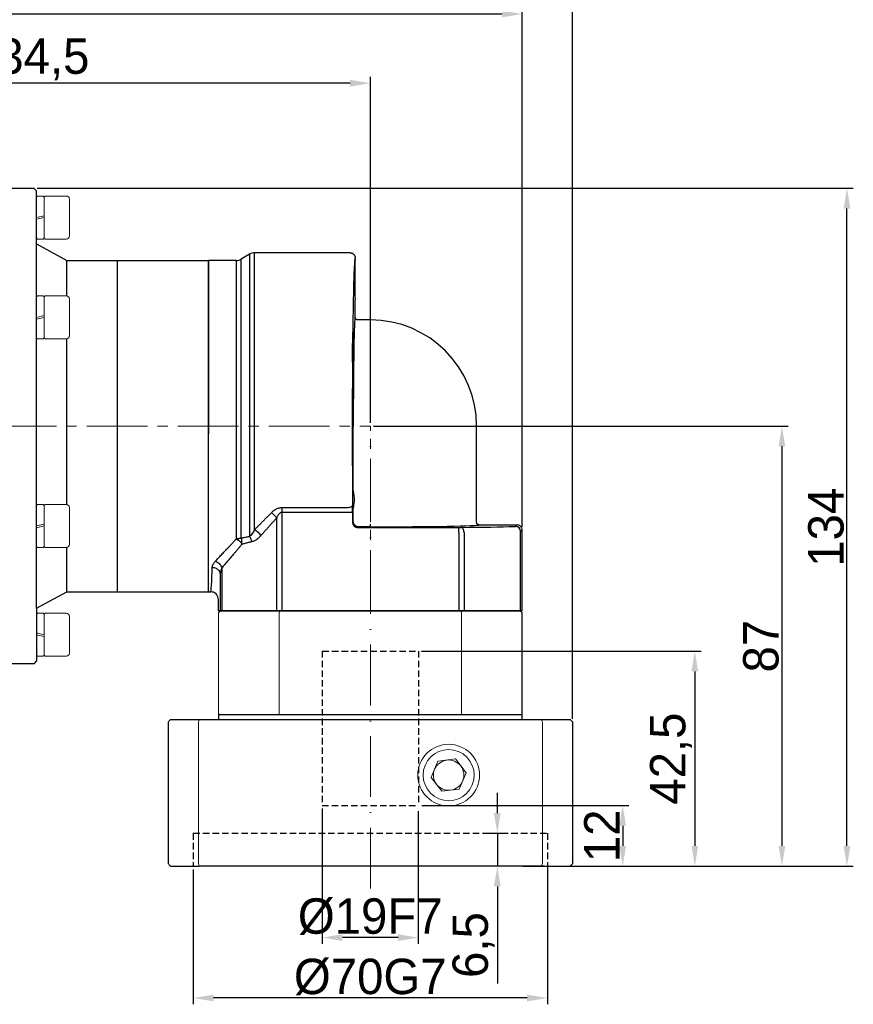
# Model space of a CAD drawing. Header units: millimetres. Extents: x 7420 to 8111, y -867 to -379.
# Tile 5 of 7: x 7784 to 7949, y -686 to -492. Entities that reach past the tile are written whole.
import ezdxf

# ---------------------------------------------------------------- set-up
doc = ezdxf.new("R2010")
doc.units = ezdxf.units.MM
doc.header["$PDSIZE"] = -5
for name, pattern in [('ACAD_ISO10W100', [18, 12, -3, 0, -3]), ('DASHED2', [9.525, 6.35, -3.175]), ('点画线', [18, 12, -2, 2, -2])]:
    doc.linetypes.add(name, pattern=pattern)
doc.layers.get('0').update_dxf_attribs({"lineweight": 18})
doc.layers.get('Defpoints').update_dxf_attribs({"lineweight": 18})
doc.layers.add('4虚线层', color=6, linetype='DASHED2')
for name, color, linetype, lineweight in [('7中心线层', 7, '点画线', 18), ('中心线层', 7, 'ACAD_ISO10W100', 0), ('尺寸线', 7, 'Continuous', 25), ('尺寸线层', 3, 'Continuous', 18), ('标注线', 7, 'Continuous', 18), ('粗实线', 7, 'Continuous', 40)]:
    doc.layers.add(name, color=color, linetype=linetype, lineweight=lineweight)
doc.styles.add('工程字', font='txt')
doc.dimstyles.new('ISO-25', dxfattribs={"dimtxt": 7, "dimasz": 4, "dimexe": 1.25, "dimexo": 0.625, "dimtad": 1, "dimtxsty": '工程字', "dimcen": 2, "dimdle": 8, "dimadec": 0, "dimazin": 0, "dimtfac": 1, "dimtmove": 0, "dimatfit": 3, "dimfxl": 1, "dimarcsym": 0})

# ---------------------------------------------------------------- blocks, each defined once
blk = doc.blocks.new('*X3')
at = {"layer": 'Defpoints', "color": 0}
for p in [(7674.67, -490.47), (7674.67, -561.93), (7883.17, -592.46)]:
    blk.add_point(p, dxfattribs=at)
at = {"layer": '尺寸线层', "color": 0, "lineweight": -2}
for p, q in [((7674.67, -561.31), (7674.67, -489.22)), ((7879.17, -490.47), (7678.67, -490.47)), ((7883.17, -591.84), (7883.17, -489.22))]:
    blk.add_line(p, q, dxfattribs=at)
at = {"layer": '尺寸线层', "color": 0}
for points in [[(7678.67, -489.8), (7678.67, -491.13), (7674.67, -490.47)], [(7879.17, -491.13), (7879.17, -489.8), (7883.17, -490.47)]]:
    blk.add_solid(points, dxfattribs=at)
at = {"layer": '尺寸线层', "color": 0, "insert": (7778.92, -485.76), "char_height": 7, "attachment_point": 5, "style": '工程字'}
blk.add_mtext('\\A1;208,5', dxfattribs=at)
blk = doc.blocks.new('*X4')
at = {"layer": 'Defpoints', "color": 0}
for p in [(7786.67, -524.93), (7947.41, -524.93), (7892.66, -658.93)]:
    blk.add_point(p, dxfattribs=at)
at = {"layer": '尺寸线层', "color": 0, "lineweight": -2}
for p, q in [((7787.3, -524.93), (7948.66, -524.93)), ((7947.41, -654.93), (7947.41, -528.93)), ((7893.28, -658.93), (7948.66, -658.93))]:
    blk.add_line(p, q, dxfattribs=at)
at = {"layer": '尺寸线层', "color": 0}
for points in [[(7948.08, -528.93), (7946.74, -528.93), (7947.41, -524.93)], [(7946.74, -654.93), (7948.08, -654.93), (7947.41, -658.93)]]:
    blk.add_solid(points, dxfattribs=at)
at = {"layer": '尺寸线层', "color": 0, "insert": (7943.28, -591.93), "char_height": 7, "attachment_point": 5, "rotation": 90, "style": '工程字'}
blk.add_mtext('\\A1;134', dxfattribs=at)
blk = doc.blocks.new('*X5')
at = {"layer": 'Defpoints', "color": 0}
for p in [(7853.17, -571.93), (7892.66, -658.93), (7934.54, -658.93)]:
    blk.add_point(p, dxfattribs=at)
at = {"layer": '尺寸线层', "color": 0, "lineweight": -2}
for p, q in [((7853.8, -571.93), (7935.79, -571.93)), ((7934.54, -575.93), (7934.54, -654.93)), ((7893.28, -658.93), (7935.79, -658.93))]:
    blk.add_line(p, q, dxfattribs=at)
at = {"layer": '尺寸线层', "color": 0}
for points in [[(7935.21, -575.93), (7933.88, -575.93), (7934.54, -571.93)], [(7933.88, -654.93), (7935.21, -654.93), (7934.54, -658.93)]]:
    blk.add_solid(points, dxfattribs=at)
at = {"layer": '尺寸线层', "color": 0, "insert": (7930.42, -615.43), "char_height": 7, "attachment_point": 5, "rotation": 90, "style": '工程字'}
blk.add_mtext('\\A1;87', dxfattribs=at)
blk = doc.blocks.new('*X6')
at = {"layer": 'Defpoints', "color": 0}
for p in [(7862.67, -616.43), (7892.66, -658.93), (7917.32, -658.93)]:
    blk.add_point(p, dxfattribs=at)
at = {"layer": '尺寸线层', "color": 0, "lineweight": -2}
for p, q in [((7863.3, -616.43), (7918.57, -616.43)), ((7917.32, -620.43), (7917.32, -654.93)), ((7893.28, -658.93), (7918.57, -658.93))]:
    blk.add_line(p, q, dxfattribs=at)
at = {"layer": '尺寸线层', "color": 0}
for points in [[(7917.98, -620.43), (7916.65, -620.43), (7917.32, -616.43)], [(7916.65, -654.93), (7917.98, -654.93), (7917.32, -658.93)]]:
    blk.add_solid(points, dxfattribs=at)
at = {"layer": '尺寸线层', "color": 0, "insert": (7912.61, -637.68), "char_height": 7, "attachment_point": 5, "rotation": 90, "style": '工程字'}
blk.add_mtext('\\A1;42,5', dxfattribs=at)
blk = doc.blocks.new('*X7')
at = {"layer": 'Defpoints', "color": 0}
for p in [(7674.67, -478.03), (7674.67, -561.93), (7893.17, -630.43)]:
    blk.add_point(p, dxfattribs=at)
at = {"layer": '尺寸线层', "color": 0, "lineweight": -2}
for p, q in [((7674.67, -561.31), (7674.67, -476.78)), ((7893.17, -629.81), (7893.17, -476.78)), ((7889.17, -478.03), (7678.67, -478.03))]:
    blk.add_line(p, q, dxfattribs=at)
at = {"layer": '尺寸线层', "color": 0}
for points in [[(7678.67, -477.36), (7678.67, -478.7), (7674.67, -478.03)], [(7889.17, -478.7), (7889.17, -477.36), (7893.17, -478.03)]]:
    blk.add_solid(points, dxfattribs=at)
at = {"layer": '尺寸线层', "color": 0, "insert": (7783.92, -473.32), "char_height": 7, "attachment_point": 5, "style": '工程字'}
blk.add_mtext('\\A1;218,5', dxfattribs=at)
blk = doc.blocks.new('*X13')
at = {"layer": 'Defpoints', "color": 0}
for p in [(7818.17, -658.93), (7888.17, -658.43), (7818.17, -684.99)]:
    blk.add_point(p, dxfattribs=at)
at = {"layer": '尺寸线层', "color": 0, "lineweight": -2}
for p, q in [((7818.17, -659.56), (7818.17, -686.24)), ((7888.17, -659.06), (7888.17, -686.24)), ((7884.17, -684.99), (7822.17, -684.99))]:
    blk.add_line(p, q, dxfattribs=at)
at = {"layer": '尺寸线层', "color": 0}
for points in [[(7822.17, -684.32), (7822.17, -685.65), (7818.17, -684.99)], [(7884.17, -685.65), (7884.17, -684.32), (7888.17, -684.99)]]:
    blk.add_solid(points, dxfattribs=at)
at = {"layer": '尺寸线层', "color": 0, "insert": (7853.15, -680.86), "char_height": 7, "attachment_point": 5, "style": '工程字'}
blk.add_mtext('\\A1;%%C70G7', dxfattribs=at)
blk = doc.blocks.new('*X14')
at = {"layer": 'Defpoints', "color": 0}
for p in [(7843.65, -646.93), (7862.65, -647.43), (7843.65, -673.05)]:
    blk.add_point(p, dxfattribs=at)
at = {"layer": '尺寸线层', "color": 0, "lineweight": -2}
for p, q in [((7843.65, -647.56), (7843.65, -674.3)), ((7862.65, -648.06), (7862.65, -674.3)), ((7858.65, -673.05), (7847.65, -673.05))]:
    blk.add_line(p, q, dxfattribs=at)
at = {"layer": '尺寸线层', "color": 0}
for points in [[(7847.65, -672.38), (7847.65, -673.72), (7843.65, -673.05)], [(7858.65, -673.72), (7858.65, -672.38), (7862.65, -673.05)]]:
    blk.add_solid(points, dxfattribs=at)
at = {"layer": '尺寸线层', "color": 0, "insert": (7853.15, -668.92), "char_height": 7, "attachment_point": 5, "style": '工程字'}
blk.add_mtext('\\A1;%%C19F7', dxfattribs=at)
blk = doc.blocks.new('*X15')
at = {"layer": 'Defpoints', "color": 0}
for p in [(7862.7, -646.93), (7882.7, -658.93), (7903.06, -658.93)]:
    blk.add_point(p, dxfattribs=at)
at = {"layer": '尺寸线层', "color": 0, "lineweight": -2}
for p, q in [((7863.33, -646.93), (7904.31, -646.93)), ((7903.06, -650.93), (7903.06, -654.93)), ((7883.33, -658.93), (7904.31, -658.93))]:
    blk.add_line(p, q, dxfattribs=at)
at = {"layer": '尺寸线层', "color": 0}
for points in [[(7903.73, -650.93), (7902.39, -650.93), (7903.06, -646.93)], [(7902.39, -654.93), (7903.73, -654.93), (7903.06, -658.93)]]:
    blk.add_solid(points, dxfattribs=at)
at = {"layer": '尺寸线层', "color": 0, "insert": (7898.94, -652.93), "char_height": 7, "attachment_point": 5, "rotation": 90, "style": '工程字'}
blk.add_mtext('\\A1;12', dxfattribs=at)
blk = doc.blocks.new('*X16')
at = {"layer": 'Defpoints', "color": 0}
for p in [(7874.93, -652.43), (7878.28, -658.93), (7888.22, -658.93)]:
    blk.add_point(p, dxfattribs=at)
at = {"layer": '尺寸线层', "color": 0, "lineweight": -2}
for p, q in [((7878.28, -648.43), (7878.28, -644.43)), ((7875.56, -652.43), (7879.53, -652.43)), ((7878.28, -652.43), (7878.28, -658.93)), ((7887.6, -658.93), (7877.03, -658.93)), ((7878.28, -662.93), (7878.28, -682.11))]:
    blk.add_line(p, q, dxfattribs=at)
at = {"layer": '尺寸线层', "color": 0}
for points in [[(7877.61, -648.43), (7878.94, -648.43), (7878.28, -652.43)], [(7878.94, -662.93), (7877.61, -662.93), (7878.28, -658.93)]]:
    blk.add_solid(points, dxfattribs=at)
at = {"layer": '尺寸线层', "color": 0, "insert": (7873.57, -674.52), "char_height": 7, "attachment_point": 5, "rotation": 90, "style": '工程字'}
blk.add_mtext('\\A1;6,5', dxfattribs=at)
blk = doc.blocks.new('*X18')
at = {"layer": 'Defpoints', "color": 0}
for p in [(7718.67, -504.15), (7718.67, -527.73), (7853.17, -571.93)]:
    blk.add_point(p, dxfattribs=at)
at = {"layer": '尺寸线层', "color": 0, "lineweight": -2}
for p, q in [((7718.67, -527.11), (7718.67, -502.9)), ((7853.17, -571.31), (7853.17, -502.9)), ((7849.17, -504.15), (7722.67, -504.15))]:
    blk.add_line(p, q, dxfattribs=at)
at = {"layer": '尺寸线层', "color": 0}
for points in [[(7722.67, -503.48), (7722.67, -504.81), (7718.67, -504.15)], [(7849.17, -504.81), (7849.17, -503.48), (7853.17, -504.15)]]:
    blk.add_solid(points, dxfattribs=at)
at = {"layer": '尺寸线层', "color": 0, "insert": (7785.92, -499.44), "char_height": 7, "attachment_point": 5, "style": '工程字'}
blk.add_mtext('\\A1;134,5', dxfattribs=at)
blk = doc.blocks.new('D64')
at = {"linetype": 'Continuous', "lineweight": 30}
for p, q in [((2.83, 60.78), (-2.64, 60.78)), ((-2.64, 28.03), (-2.64, 60.78)), ((5.5, 62.01), (3.83, 61.04)), ((25.36, 62.28), (6.49, 62.28)), ((26.36, 49.53), (26.36, 53.03)), ((29.36, 49.03), (26.86, 49.03)), ((-2.64, -4.72), (-2.64, 28.03)), ((50.36, 9), (50.36, 28.03)), ((50.86, 8.5), (58.36, 8.5)), ((59.36, -8.47), (59.36, 7.5)), ((-2.64, -4.72), (-2.2, -4.72)), ((-0.64, -8.47), (-0.64, -6.47)), ((-0.32, -8.47), (-0.64, -8.47)), ((0, -8.47), (-0.32, -8.47)), ((10.84, -8.47), (0, -8.47)), ((11.9, -8.47), (10.84, -8.47)), ((46.83, -8.47), (11.9, -8.47)), ((47.88, -8.47), (46.83, -8.47)), ((58.73, -8.47), (47.88, -8.47)), ((59.05, -8.47), (58.73, -8.47)), ((59.36, -8.47), (59.05, -8.47))]:
    blk.add_line(p, q, dxfattribs=at)
at = {"linetype": 'Continuous', "lineweight": 25}
for p, q in [((2.83, 60.78), (2.83, 5.7)), ((6.49, 7.58), (6.49, 62.28)), ((26.36, 61.03), (26.36, 61.28)), ((25.99, 15.22), (25.99, 28.03)), ((11.9, 11.93), (24.85, 11.93)), ((11.9, 11), (11.9, 11.93)), ((25.99, 9.12), (25.99, 11.83)), ((10.84, 9.91), (10.84, -8.47)), ((11.9, 11), (24.86, 11)), ((11.9, -8.47), (11.9, 11)), ((24.86, 11), (25.86, 11)), ((25.86, 11), (25.86, 8.99)), ((25.86, 8.99), (25.99, 9.12)), ((26.99, 8.12), (26.86, 7.99)), ((26.86, 7.99), (46.83, 7.99)), ((29.36, 8.12), (26.99, 8.12)), ((29.36, 8.12), (29.36, 8.62)), ((46.83, 6.99), (46.83, 7.99)), ((58.05, 8.18), (58.36, 8.5)), ((46.83, 6.99), (46.83, -8.47)), ((47.88, 6.99), (47.88, -8.47)), ((59.36, 7.5), (59.05, 7.18)), ((59.05, -1.12), (59.05, 7.18)), ((0, 0), (0, -8.47)), ((-0.32, -1.39), (-0.32, -8.47)), ((59.05, -8.47), (59.05, -1.12))]:
    blk.add_line(p, q, dxfattribs=at)
at = {"linetype": 'Continuous', "lineweight": 25, "flags": 128}
for points in [[(24.85, 11.93), (25.04, 11.94), (25.23, 11.97), (25.4, 12.01), (25.55, 12.07), (25.68, 12.14), (25.77, 12.22), (25.83, 12.31), (25.85, 12.4)], [(47.88, 6.99), (47.87, 7.19), (47.84, 7.37), (47.79, 7.54), (47.73, 7.7), (47.65, 7.82), (47.56, 7.91), (47.46, 7.97), (47.35, 7.99)]]:
    blk.add_lwpolyline(points, dxfattribs=at)
at = {"linetype": 'Continuous', "lineweight": 30}
for centre, radius, start, end in [((2.83, 62.76), 1.99, 270, 299.9873), ((6.49, 60.29), 1.99, 90, 120), ((29.36, 28.03), 21, 0, 90)]:
    blk.add_arc(centre, radius, start, end, dxfattribs=at)
at = {"linetype": 'Continuous', "lineweight": 25}
blk.add_arc((58.05, 7.18), 1, 0.0209, 89.9797, dxfattribs=at)
at = {"linetype": 'Continuous', "lineweight": 30}
for centre, major_axis, ratio, start_param, end_param in [((26.36, 57.03), (0, 4), 0.017455, 0, 3.141593), ((58.36, 7.5), (0.707, 0.707), 0.999695, 5.497939, 7.068431)]:
    blk.add_ellipse(centre, major_axis=major_axis, ratio=ratio, start_param=start_param, end_param=end_param, dxfattribs=at)
at = {"linetype": 'Continuous', "lineweight": 25}
for centre, major_axis, start_param, end_param in [((26.36, 28.03), (0, 21.5), 0.000406, 1.570796), ((25.93, 13.53), (0, 4), 5.149766, 10.558197), ((25.81, 11), (0, 2.99), 4.712389, 5.201566), ((29.36, 8.5), (21.5, 0), 4.712389, 6.282779), ((46.83, 8.01), (0.988, 0), 4.712389, 5.269966), ((29.36, 8.5), (34, 0), 5.269966, 5.707865), ((57.06, 8.18), (0.988, 0), 5.706902, 6.266003)]:
    blk.add_ellipse(centre, major_axis=major_axis, ratio=0.017455, start_param=start_param, end_param=end_param, dxfattribs=at)
blk.add_ellipse((25.93, 42.53), major_axis=(0, 4), ratio=0.017455, dxfattribs=at)
for points, knots in [([(3.83, 5.89), (3.83, 8.24), (3.83, 10.9), (3.83, 16.62), (3.83, 19.68), (3.83, 25.95), (3.83, 29.15), (3.83, 35.44), (3.83, 38.53), (3.83, 44.33), (3.83, 47.04), (3.83, 51.87), (3.83, 53.98), (3.83, 57.44), (3.83, 58.78), (3.83, 60.58), (3.83, 61.04), (3.83, 61.04)], [0, 0, 0, 0, 0.125, 0.125, 0.25, 0.25, 0.375, 0.375, 0.5, 0.5, 0.625, 0.625, 0.75, 0.75, 0.875, 0.875, 1, 1, 1, 1]), ([(5.5, 62.01), (5.5, 62.01), (5.5, 62.01), (5.5, 61.99), (5.5, 61.97), (5.5, 61.93), (5.5, 61.89), (5.5, 61.83), (5.5, 61.77), (5.5, 61.69), (5.5, 61.61), (5.5, 61.51), (5.5, 61.41), (5.5, 61.29), (5.5, 61.17), (5.5, 61.03), (5.5, 60.89), (5.5, 60.74), (5.5, 60.57), (5.5, 60.4), (5.5, 60.22), (5.5, 60.03), (5.5, 59.82), (5.5, 59.61), (5.5, 59.39), (5.5, 59.16), (5.5, 58.93), (5.5, 58.68), (5.5, 58.42), (5.5, 58.16), (5.5, 57.88), (5.5, 57.6), (5.5, 57.31), (5.5, 57.01), (5.5, 56.7), (5.5, 56.38), (5.5, 56.05), (5.5, 55.72), (5.5, 55.38), (5.5, 55.03), (5.5, 54.67), (5.5, 54.3), (5.5, 53.93), (5.5, 53.54), (5.5, 53.16), (5.5, 52.76), (5.5, 52.35), (5.5, 51.94), (5.5, 51.53), (5.5, 51.1), (5.5, 50.67), (5.5, 50.23), (5.5, 49.78), (5.5, 49.33), (5.5, 48.88), (5.5, 48.41), (5.5, 47.94), (5.5, 47.47), (5.5, 46.98), (5.5, 46.5), (5.5, 46), (5.5, 45.51), (5.5, 45), (5.5, 44.49), (5.5, 43.98), (5.5, 43.46), (5.5, 42.94), (5.5, 42.26), (5.5, 41.41), (5.5, 40.39), (5.5, 39.36), (5.5, 38.32), (5.5, 37.26), (5.5, 36.2), (5.5, 35.13), (5.5, 34.05), (5.5, 32.96), (5.5, 31.87), (5.5, 30.77), (5.5, 29.67), (5.5, 28.57), (5.5, 27.47), (5.5, 26.37), (5.5, 25.27), (5.5, 24.18), (5.5, 23.09), (5.5, 22), (5.5, 20.92), (5.5, 19.85), (5.5, 18.78), (5.5, 17.73), (5.5, 16.69), (5.5, 15.65), (5.5, 14.63), (5.5, 13.63), (5.5, 12.64), (5.5, 11.67), (5.5, 10.71), (5.5, 9.77), (5.5, 8.85), (5.5, 7.96), (5.5, 7.08), (5.5, 6.51), (5.5, 6.23)], [0, 0, 0, 0, 0.007576, 0.015152, 0.022728, 0.030304, 0.037879, 0.045455, 0.053031, 0.060607, 0.068183, 0.075759, 0.083335, 0.090911, 0.098486, 0.106062, 0.113638, 0.121214, 0.12879, 0.136366, 0.143942, 0.151518, 0.159093, 0.166669, 0.174245, 0.181821, 0.189397, 0.196973, 0.204549, 0.212125, 0.2197, 0.227276, 0.234852, 0.242428, 0.250004, 0.25758, 0.265156, 0.272732, 0.280307, 0.287883, 0.295459, 0.303035, 0.310611, 0.318187, 0.325763, 0.333339, 0.340914, 0.34849, 0.356066, 0.363642, 0.371218, 0.378794, 0.38637, 0.393946, 0.401521, 0.409097, 0.416673, 0.424249, 0.431825, 0.439401, 0.446977, 0.454553, 0.462128, 0.469704, 0.47728, 0.484856, 0.492432, 0.500008, 0.514293, 0.528579, 0.542864, 0.55715, 0.571435, 0.585721, 0.600006, 0.614292, 0.628577, 0.642863, 0.657148, 0.671434, 0.685719, 0.700005, 0.71429, 0.728576, 0.742861, 0.757147, 0.771432, 0.785718, 0.800003, 0.814289, 0.828574, 0.84286, 0.857145, 0.871431, 0.885716, 0.900002, 0.914287, 0.928573, 0.942858, 0.957144, 0.971429, 0.985715, 1, 1, 1, 1]), ([(26.36, 61.28), (26.36, 61.28), (26.35, 61.27), (26.35, 61.26), (26.34, 61.24), (26.33, 61.21), (26.32, 61.17), (26.31, 61.12), (26.3, 61.07), (26.28, 60.94), (26.25, 60.68), (26.22, 60.21), (26.18, 59.59), (26.13, 58.61), (26.08, 57.05), (26.01, 54.7), (25.96, 51.91), (25.91, 48.73), (25.87, 45.2), (25.83, 41.39), (25.81, 37.35), (25.79, 33.16), (25.78, 28.89), (25.78, 25.32), (25.79, 22.49), (25.8, 20.39), (25.81, 18.32), (25.82, 16.63), (25.83, 15.3), (25.84, 14.32), (25.84, 13.35), (25.85, 12.72), (25.85, 12.4)], [0, 0, 0, 0, 0.007823, 0.01564, 0.023454, 0.031265, 0.039077, 0.046892, 0.05471, 0.062535, 0.093793, 0.125059, 0.156317, 0.187583, 0.250074, 0.312564, 0.375052, 0.437539, 0.500025, 0.56251, 0.624994, 0.687477, 0.74996, 0.812443, 0.843697, 0.874959, 0.906213, 0.937475, 0.953113, 0.968735, 0.984359, 1, 1, 1, 1]), ([(25.99, 15.22), (25.99, 15.18), (25.99, 15.09), (26, 14.96), (26.02, 14.82), (26.04, 14.68), (26.06, 14.54), (26.1, 14.29), (26.15, 13.95), (26.18, 13.52), (26.15, 13.09), (26.09, 12.71), (26.04, 12.37), (26, 12.1), (25.99, 11.92), (25.99, 11.83)], [0, 0, 0, 0, 0.040755, 0.081897, 0.123461, 0.165483, 0.207997, 0.251035, 0.383966, 0.501369, 0.618401, 0.750462, 0.835256, 0.918346, 1, 1, 1, 1]), ([(9.79, 10.9), (9.84, 10.95), (9.93, 11.05), (10.09, 11.18), (10.24, 11.31), (10.39, 11.42), (10.55, 11.52), (10.73, 11.63), (10.94, 11.73), (11.18, 11.82), (11.42, 11.88), (11.66, 11.92), (11.82, 11.93), (11.9, 11.93)], [0, 0, 0, 0, 0.089644, 0.176213, 0.259904, 0.340931, 0.419533, 0.495971, 0.603505, 0.706475, 0.806024, 0.903416, 1, 1, 1, 1]), ([(6.49, 7.58), (6.64, 7.72), (6.92, 8.01), (7.36, 8.45), (7.82, 8.9), (8.29, 9.38), (8.78, 9.87), (9.28, 10.38), (9.62, 10.73), (9.79, 10.9)], [0, 0, 0, 0, 0.130778, 0.265579, 0.404405, 0.547258, 0.69414, 0.845054, 1, 1, 1, 1]), ([(10.84, 9.91), (10.69, 9.73), (10.39, 9.39), (9.93, 8.87), (9.48, 8.37), (9.04, 7.86), (8.6, 7.37), (8.16, 6.88), (7.87, 6.55), (7.72, 6.39)], [0, 0, 0, 0, 0.144654, 0.288698, 0.432138, 0.574981, 0.717234, 0.858905, 1, 1, 1, 1]), ([(9.79, 10.9), (9.98, 10.77), (10.17, 10.61), (10.54, 10.27), (10.7, 10.09), (10.84, 9.91)], [0, 0, 0, 0, 0.5, 0.5, 1, 1, 1, 1]), ([(11.9, 11), (11.88, 11), (11.83, 11), (11.77, 10.98), (11.7, 10.96), (11.63, 10.93), (11.57, 10.89), (11.5, 10.85), (11.43, 10.79), (11.37, 10.73), (11.27, 10.62), (11.14, 10.45), (10.98, 10.2), (10.89, 10.01), (10.84, 9.91)], [0, 0, 0, 0, 0.040766, 0.082342, 0.125323, 0.170248, 0.217591, 0.267757, 0.321087, 0.377865, 0.438325, 0.59803, 0.784876, 1, 1, 1, 1]), ([(25.86, 8.99), (25.86, 8.96), (25.86, 8.89), (25.88, 8.8), (25.9, 8.7), (25.93, 8.61), (25.97, 8.52), (26.02, 8.43), (26.08, 8.36), (26.15, 8.28), (26.22, 8.22), (26.3, 8.16), (26.39, 8.11), (26.47, 8.07), (26.57, 8.03), (26.66, 8.01), (26.76, 7.99), (26.82, 7.99), (26.86, 7.99)], [0, 0, 0, 0, 0.062521, 0.125033, 0.187539, 0.250038, 0.312533, 0.375024, 0.437512, 0.5, 0.562488, 0.624976, 0.687467, 0.749962, 0.812461, 0.874967, 0.937479, 1, 1, 1, 1]), ([(26.99, 8.12), (26.73, 8.12), (26.47, 8.23), (26.1, 8.6), (25.99, 8.86), (25.99, 9.12)], [0, 0, 0, 0, 0.5, 0.5, 1, 1, 1, 1]), ([(2.83, 5.7), (2.87, 5.72), (2.96, 5.74), (3.1, 5.78), (3.26, 5.82), (3.44, 5.85), (3.63, 5.88), (3.76, 5.88), (3.83, 5.89)], [0, 0, 0, 0, 0.114429, 0.249717, 0.405886, 0.582962, 0.780983, 1, 1, 1, 1]), ([(3.83, 5.89), (3.96, 5.92), (4.23, 5.98), (4.65, 6.07), (5.07, 6.15), (5.36, 6.2), (5.5, 6.23)], [0, 0, 0, 0, 0.251554, 0.502005, 0.751451, 1, 1, 1, 1]), ([(3.83, 5.89), (3.86, 5.74), (3.88, 5.58), (3.9, 5.24), (3.9, 5.06), (3.88, 4.88)], [0, 0, 0, 0, 0.5, 0.5, 1, 1, 1, 1]), ([(5.5, 6.23), (5.59, 6.07), (5.67, 5.89), (5.78, 5.51), (5.82, 5.31), (5.84, 5.12)], [0, 0, 0, 0, 0.5, 0.5, 1, 1, 1, 1]), ([(7.72, 6.39), (7.66, 6.33), (7.55, 6.2), (7.34, 5.99), (7.15, 5.82), (6.97, 5.68), (6.8, 5.55), (6.59, 5.41), (6.34, 5.28), (6.09, 5.18), (5.92, 5.14), (5.84, 5.12)], [0, 0, 0, 0, 0.107061, 0.210621, 0.356254, 0.427351, 0.502144, 0.633578, 0.759733, 0.881532, 1, 1, 1, 1]), ([(6.49, 7.58), (6.72, 7.44), (6.96, 7.26), (7.39, 6.84), (7.58, 6.61), (7.72, 6.39)], [0, 0, 0, 0, 0.5, 0.5, 1, 1, 1, 1]), ([(-1.29, 1.32), (-1.2, 1.42), (-1.01, 1.62), (-0.71, 1.93), (-0.4, 2.26), (-0.08, 2.59), (0.25, 2.94), (0.59, 3.3), (0.94, 3.67), (1.3, 4.05), (1.67, 4.45), (2.05, 4.85), (2.43, 5.27), (2.7, 5.56), (2.83, 5.7)], [0, 0, 0, 0, 0.075346, 0.152128, 0.230351, 0.31002, 0.391142, 0.473719, 0.557757, 0.64326, 0.730232, 0.818677, 0.908599, 1, 1, 1, 1]), ([(3.93, 4.63), (3.81, 4.49), (3.57, 4.2), (3.22, 3.78), (2.87, 3.36), (2.53, 2.96), (2.19, 2.56), (1.86, 2.17), (1.53, 1.79), (1.21, 1.41), (0.9, 1.05), (0.59, 0.69), (0.29, 0.34), (0.1, 0.11), (0, 0)], [0, 0, 0, 0, 0.086438, 0.172282, 0.25754, 0.342222, 0.426334, 0.509888, 0.592892, 0.675356, 0.757288, 0.8387, 0.9196, 1, 1, 1, 1]), ([(2.83, 5.7), (2.87, 5.69), (2.94, 5.66), (3.03, 5.61), (3.12, 5.56), (3.2, 5.52), (3.27, 5.47), (3.33, 5.43), (3.38, 5.39), (3.47, 5.32), (3.6, 5.21), (3.76, 5.05), (3.84, 4.94), (3.88, 4.88)], [0, 0, 0, 0, 0.087363, 0.168399, 0.242661, 0.30982, 0.36965, 0.42201, 0.466822, 0.504056, 0.673059, 0.83898, 1, 1, 1, 1]), ([(3.87, 4.86), (3.86, 4.85), (3.85, 4.83), (3.83, 4.82), (3.83, 4.81)], [0, 0, 0, 0, 0.481774, 1, 1, 1, 1]), ([(5.84, 5.12), (5.74, 5.1), (5.53, 5.06), (5.21, 4.99), (4.89, 4.91), (4.57, 4.82), (4.25, 4.73), (4.04, 4.67), (3.93, 4.63)], [0, 0, 0, 0, 0.157533, 0.31869, 0.483494, 0.651967, 0.824129, 1, 1, 1, 1]), ([(-2.2, -4.72), (-2.15, -4.72), (-2.09, -4.31), (-1.99, -2.68), (-1.94, -1.47), (-1.89, 0.1)], [0, 0, 0, 0, 0.5, 0.5, 1, 1, 1, 1]), ([(-1.89, 0.1), (-1.88, 0.13), (-1.88, 0.2), (-1.86, 0.3), (-1.84, 0.4), (-1.81, 0.5), (-1.77, 0.61), (-1.71, 0.74), (-1.62, 0.92), (-1.47, 1.12), (-1.35, 1.25), (-1.29, 1.32)], [0, 0, 0, 0, 0.083134, 0.166095, 0.249025, 0.332062, 0.415344, 0.499011, 0.66651, 0.833133, 1, 1, 1, 1]), ([(-1.89, 0.1), (-1.64, 0.1), (-1.38, 0.04), (-0.92, -0.18), (-0.73, -0.35), (-0.61, -0.53)], [0, 0, 0, 0, 0.5, 0.5, 1, 1, 1, 1]), ([(-1.29, 1.32), (-1.08, 1.25), (-0.85, 1.13), (-0.45, 0.8), (-0.28, 0.6), (-0.17, 0.39)], [0, 0, 0, 0, 0.5, 0.5, 1, 1, 1, 1]), ([(0, 0), (-0.02, -0.05), (-0.06, -0.14), (-0.12, -0.31), (-0.18, -0.49), (-0.25, -0.72), (-0.29, -0.97), (-0.32, -1.21), (-0.32, -1.34), (-0.32, -1.39)], [0, 0, 0, 0, 0.099781, 0.215979, 0.348602, 0.497652, 0.715043, 0.882495, 1, 1, 1, 1]), ([(-0.61, -0.53), (-0.51, -0.67), (-0.44, -0.81), (-0.35, -1.11), (-0.32, -1.25), (-0.32, -1.39)], [0, 0, 0, 0, 0.5, 0.5, 1, 1, 1, 1])]:
    blk.add_open_spline(points, degree=3, knots=knots, dxfattribs=at)
at = {"linetype": 'Continuous', "lineweight": 30}
for points, knots in [([(25.36, 62.28), (25.4, 62.27), (25.47, 62.27), (25.57, 62.26), (25.68, 62.23), (25.79, 62.18), (25.89, 62.13), (25.98, 62.06), (26.09, 61.97), (26.2, 61.84), (26.29, 61.67), (26.35, 61.48), (26.36, 61.34), (26.36, 61.28)], [0, 0, 0, 0, 0.065607, 0.133699, 0.204011, 0.276206, 0.349882, 0.42458, 0.499802, 0.61623, 0.740498, 0.8696, 1, 1, 1, 1]), ([(26.86, 49.03), (26.84, 49.03), (26.79, 49.03), (26.73, 49.04), (26.67, 49.06), (26.62, 49.09), (26.58, 49.11), (26.55, 49.13), (26.53, 49.15), (26.52, 49.16), (26.48, 49.2), (26.42, 49.28), (26.37, 49.4), (26.37, 49.48), (26.36, 49.53)], [0, 0, 0, 0, 0.093918, 0.181291, 0.260181, 0.329119, 0.387102, 0.43352, 0.46805, 0.490553, 0.500987, 0.673892, 0.841975, 1, 1, 1, 1]), ([(50.86, 8.5), (50.84, 8.5), (50.8, 8.5), (50.74, 8.51), (50.68, 8.53), (50.62, 8.56), (50.56, 8.6), (50.5, 8.65), (50.4, 8.77), (50.38, 8.9), (50.36, 9)], [0, 0, 0, 0, 0.077913, 0.1589, 0.242459, 0.327974, 0.414729, 0.501941, 0.643652, 1, 1, 1, 1]), ([(-0.91, -5.46), (-1.04, -5.24), (-1.23, -5.05), (-1.69, -4.79), (-1.95, -4.72), (-2.2, -4.72)], [0, 0, 0, 0, 0.5, 0.5, 1, 1, 1, 1]), ([(-0.64, -6.47), (-0.64, -6.31), (-0.66, -6.14), (-0.75, -5.79), (-0.82, -5.62), (-0.91, -5.46)], [0, 0, 0, 0, 0.5, 0.5, 1, 1, 1, 1])]:
    blk.add_open_spline(points, degree=3, knots=knots, dxfattribs=at)
at = {"linetype": 'Continuous', "lineweight": 25}
for points in [[(6.49, 7.58), (6.2, 6.99), (5.87, 6.48), (5.5, 6.23)], [(3.88, 4.88), (3.88, 4.88), (3.87, 4.87), (3.87, 4.86)], [(3.88, 4.88), (3.9, 4.8), (3.92, 4.72), (3.93, 4.63)], [(-0.17, 0.39), (-0.1, 0.26), (-0.04, 0.13), (0, 0)]]:
    blk.add_open_spline(points, degree=3, dxfattribs=at)

msp = doc.modelspace()

# ---------------------------------------------------------------- linework, layer by layer
for p, q in [((7787.1736, -526.5141), (7787.1736, -534.6141)), ((7787.1784, -526.6467), (7787.3784, -526.4467)), ((7787.1784, -526.6467), (7787.3784, -526.4467)), ((7787.1784, -526.6467), (7787.1784, -534.7467)), ((7787.1784, -526.6467), (7787.1784, -534.7467)), ((7788.4784, -526.4467), (7787.3784, -526.4467)), ((7788.4784, -526.4467), (7787.3784, -526.4467)), ((7788.6784, -526.6467), (7788.4784, -526.4467)), ((7788.6784, -526.6467), (7788.4784, -526.4467)), ((7788.6784, -526.6467), (7788.8784, -526.4467)), ((7788.6784, -526.6467), (7788.8784, -526.4467)), ((7788.6784, -526.6467), (7788.6784, -534.7467)), ((7788.6784, -526.6467), (7788.6784, -534.7467)), ((7788.8784, -526.4467), (7793.0784, -526.4467)), ((7788.8784, -526.4467), (7793.0784, -526.4467)), ((7793.6784, -534.3467), (7793.6784, -527.0467)), ((7793.6784, -534.3467), (7793.6784, -527.0467)), ((7787.1784, -530.6967), (7788.6784, -530.3399)), ((7787.1784, -530.6967), (7788.6784, -530.3399)), ((7787.1784, -531.0536), (7788.6784, -530.6967)), ((7787.1784, -531.0536), (7788.6784, -530.6967)), ((7787.3784, -534.9467), (7787.1784, -534.7467)), ((7787.3784, -534.9467), (7787.1784, -534.7467)), ((7788.4784, -534.9467), (7787.3784, -534.9467)), ((7788.4784, -534.9467), (7787.3784, -534.9467)), ((7788.4784, -534.9467), (7788.6784, -534.7467)), ((7788.4784, -534.9467), (7788.6784, -534.7467)), ((7788.6784, -534.7467), (7788.8784, -534.9467)), ((7788.6784, -534.7467), (7788.8784, -534.9467)), ((7788.8784, -534.9467), (7793.0784, -534.9467)), ((7788.8784, -534.9467), (7793.0784, -534.9467)), ((7787.1784, -546.3857), (7787.3784, -546.1857)), ((7787.1784, -546.3857), (7787.3784, -546.1857)), ((7787.1784, -546.3857), (7787.1784, -554.4857)), ((7787.1784, -546.3857), (7787.1784, -554.4857)), ((7788.4784, -546.1857), (7787.3784, -546.1857)), ((7788.4784, -546.1857), (7787.3784, -546.1857)), ((7788.6784, -546.3857), (7788.4784, -546.1857)), ((7788.6784, -546.3857), (7788.4784, -546.1857)), ((7788.6784, -546.3857), (7788.8784, -546.1857)), ((7788.6784, -546.3857), (7788.8784, -546.1857)), ((7788.6784, -546.3857), (7788.6784, -554.4857)), ((7788.6784, -546.3857), (7788.6784, -554.4857)), ((7788.8784, -546.1857), (7793.0784, -546.1857)), ((7788.8784, -546.1857), (7793.0784, -546.1857)), ((7793.6784, -554.0857), (7793.6784, -546.7857)), ((7793.6784, -554.0857), (7793.6784, -546.7857)), ((7787.1784, -550.4357), (7788.6784, -550.0788)), ((7787.1784, -550.4357), (7788.6784, -550.0788)), ((7787.1784, -550.7925), (7788.6784, -550.4357)), ((7787.1784, -550.7925), (7788.6784, -550.4357)), ((7787.3784, -554.6857), (7787.1784, -554.4857)), ((7787.3784, -554.6857), (7787.1784, -554.4857)), ((7788.4784, -554.6857), (7787.3784, -554.6857)), ((7788.4784, -554.6857), (7787.3784, -554.6857)), ((7788.4784, -554.6857), (7788.6784, -554.4857)), ((7788.4784, -554.6857), (7788.6784, -554.4857)), ((7788.6784, -554.4857), (7788.8784, -554.6857)), ((7788.6784, -554.4857), (7788.8784, -554.6857)), ((7788.8784, -554.6857), (7793.0784, -554.6857)), ((7788.8784, -554.6857), (7793.0784, -554.6857)), ((7787.1784, -587.6232), (7787.3784, -587.4232)), ((7787.1784, -587.6232), (7787.3784, -587.4232)), ((7787.1784, -587.6232), (7787.1784, -595.7232)), ((7787.1784, -587.6232), (7787.1784, -595.7232)), ((7788.4784, -587.4232), (7787.3784, -587.4232)), ((7788.4784, -587.4232), (7787.3784, -587.4232)), ((7788.6784, -587.6232), (7788.4784, -587.4232)), ((7788.6784, -587.6232), (7788.4784, -587.4232)), ((7788.6784, -587.6232), (7788.8784, -587.4232)), ((7788.6784, -587.6232), (7788.8784, -587.4232)), ((7788.6784, -587.6232), (7788.6784, -595.7232)), ((7788.6784, -587.6232), (7788.6784, -595.7232)), ((7788.8784, -587.4232), (7793.0784, -587.4232)), ((7788.8784, -587.4232), (7793.0784, -587.4232)), ((7793.6784, -595.3232), (7793.6784, -588.0232)), ((7793.6784, -595.3232), (7793.6784, -588.0232)), ((7787.1784, -591.6732), (7788.6784, -591.3163)), ((7787.1784, -591.6732), (7788.6784, -591.3163)), ((7787.1784, -592.03), (7788.6784, -591.6732)), ((7787.1784, -592.03), (7788.6784, -591.6732)), ((7787.3784, -595.9232), (7787.1784, -595.7232)), ((7787.3784, -595.9232), (7787.1784, -595.7232)), ((7788.4784, -595.9232), (7787.3784, -595.9232)), ((7788.4784, -595.9232), (7787.3784, -595.9232)), ((7788.4784, -595.9232), (7788.6784, -595.7232)), ((7788.4784, -595.9232), (7788.6784, -595.7232)), ((7788.6784, -595.7232), (7788.8784, -595.9232)), ((7788.6784, -595.7232), (7788.8784, -595.9232)), ((7788.8784, -595.9232), (7793.0784, -595.9232)), ((7788.8784, -595.9232), (7793.0784, -595.9232)), ((7787.3784, -608.9217), (7787.1784, -609.1217)), ((7787.3784, -608.9217), (7787.1784, -609.1217)), ((7787.1784, -617.2217), (7787.1784, -609.1217)), ((7787.1784, -617.2217), (7787.1784, -609.1217)), ((7788.4784, -608.9217), (7787.3784, -608.9217)), ((7788.4784, -608.9217), (7787.3784, -608.9217)), ((7788.4784, -608.9217), (7788.6784, -609.1217)), ((7788.4784, -608.9217), (7788.6784, -609.1217)), ((7788.6784, -609.1217), (7788.8784, -608.9217)), ((7788.6784, -609.1217), (7788.8784, -608.9217)), ((7788.6784, -617.2217), (7788.6784, -609.1217)), ((7788.6784, -617.2217), (7788.6784, -609.1217)), ((7788.8784, -608.9217), (7793.0784, -608.9217)), ((7788.8784, -608.9217), (7793.0784, -608.9217)), ((7787.1736, -617.3543), (7787.1736, -609.2543)), ((7793.6784, -609.5217), (7793.6784, -616.8217)), ((7793.6784, -609.5217), (7793.6784, -616.8217)), ((7787.1784, -612.8148), (7788.6784, -613.1717)), ((7787.1784, -612.8148), (7788.6784, -613.1717)), ((7787.1784, -613.1717), (7788.6784, -613.5286)), ((7787.1784, -613.1717), (7788.6784, -613.5286)), ((7787.1784, -617.2217), (7787.3784, -617.4217)), ((7787.1784, -617.2217), (7787.3784, -617.4217)), ((7788.4784, -617.4217), (7787.3784, -617.4217)), ((7788.4784, -617.4217), (7787.3784, -617.4217)), ((7788.6784, -617.2217), (7788.4784, -617.4217)), ((7788.6784, -617.2217), (7788.4784, -617.4217)), ((7788.6784, -617.2217), (7788.8784, -617.4217)), ((7788.6784, -617.2217), (7788.8784, -617.4217)), ((7788.8784, -617.4217), (7793.0784, -617.4217)), ((7788.8784, -617.4217), (7793.0784, -617.4217)), ((7819.1699, -658.4342), (7819.1699, -630.4342)), ((7887.1773, -630.4342), (7887.1773, -658.4342)), ((7866.5459, -638.1851), (7865.2189, -641.385)), ((7869.9805, -637.7343), (7866.5459, -638.1851)), ((7872.0882, -640.4834), (7869.9805, -637.7343)), ((7865.2189, -641.385), (7867.3267, -644.1341)), ((7870.7613, -643.6833), (7872.0882, -640.4834)), ((7867.3267, -644.1341), (7870.7613, -643.6833))]:
    msp.add_line(p, q)
for centre, radius, start, end in [((7793.0784, -527.0467), 0.6, 0, 90), ((7793.0784, -534.3467), 0.6, 270, 360), ((7793.0784, -546.7857), 0.6, 360, 90), ((7793.0784, -546.7857), 0.6, 360, 90), ((7793.0784, -554.0857), 0.6, 270, 360), ((7793.0784, -554.0857), 0.6, 270, 360), ((7793.0784, -588.0232), 0.6, 0, 90), ((7793.0784, -588.0232), 0.6, 0, 90), ((7793.0784, -595.3232), 0.6, 270, 360), ((7793.0784, -595.3232), 0.6, 270, 360), ((7793.0784, -609.5217), 0.6, 0, 90), ((7793.0784, -616.8217), 0.6, 270, 360), ((7868.6536, -640.9342), 6.1, 90, 270), ((7868.6536, -640.9342), 5.053, 67.477326, 247.477326), ((7868.6536, -640.9342), 5.053, 247.477326, 67.477326), ((7868.6536, -640.9342), 6.1, 270, 90), ((7868.6536, -640.9342), 3, 97.477326, 157.477326), ((7868.6536, -640.9342), 3, 67.477326, 97.477326), ((7868.6536, -640.9342), 3, 37.477326, 67.477326), ((7868.6536, -640.9342), 3, 157.477326, 217.477326), ((7868.6536, -640.9342), 3, 337.477326, 37.477326), ((7868.6536, -640.9342), 3, 277.477326, 337.477326), ((7868.6536, -640.9342), 3, 217.477326, 247.477326), ((7868.6536, -640.9342), 3, 247.477326, 277.477326)]:
    msp.add_arc(centre, radius, start, end)
for points in [[(7819.1699, -630.4342), (7819.2312, -630.2675), (7819.2926, -630.1009), (7819.3542, -629.9342)], [(7886.9929, -629.9342), (7887.0545, -630.1009), (7887.116, -630.2675), (7887.1773, -630.4342)], [(7819.3542, -658.9342), (7819.2926, -658.7676), (7819.2312, -658.6009), (7819.1699, -658.4342)], [(7887.1773, -658.4342), (7887.116, -658.6009), (7887.0545, -658.7676), (7886.9929, -658.9342)]]:
    msp.add_open_spline(points, degree=3)
at = {"layer": '4虚线层', "color": 0, "lineweight": -2, "ltscale": 0.2}
for p, q in [((7843.6736, -616.4342), (7843.6736, -646.9342)), ((7843.6736, -616.4342), (7862.6736, -616.4342)), ((7862.6736, -616.4342), (7862.6736, -646.9342)), ((7843.6536, -646.9342), (7862.6536, -646.9342)), ((7818.1736, -652.4342), (7888.1736, -652.4342)), ((7818.1736, -652.4342), (7818.1736, -658.9342)), ((7888.1736, -652.4342), (7888.1736, -658.9342))]:
    msp.add_line(p, q, dxfattribs=at)
at = {"layer": '7中心线层'}
for p in [(7671.1036, -571.9342), (7853.1736, -608.4342)]:
    msp.add_line(p, (7853.1736, -571.9342), dxfattribs=at)
at = {"layer": '中心线层', "color": 0}
msp.add_line((7853.1736, -663.3381), (7853.1736, -571.9342), dxfattribs=at)
at = {"layer": '标注线'}
msp.add_line((7823.1636, -628.8342), (7823.1736, -608.8342), dxfattribs=at)
at = {"layer": '标注线', "color": 0, "lineweight": 0}
for p, q in [((7823.5115, -608.4963), (7823.1736, -608.8342)), ((7835.1458, -608.8342), (7835.2571, -608.4342)), ((7835.1458, -628.8342), (7835.1458, -608.8342)), ((7871.09, -608.4342), (7871.2013, -608.8342)), ((7871.2013, -608.8342), (7871.2013, -628.8342)), ((7882.7736, -608.4342), (7883.1736, -608.8342))]:
    msp.add_line(p, q, dxfattribs=at)
at = {"layer": '标注线', "color": 1, "lineweight": 0}
for p, q in [((7835.1358, -628.8342), (7835.1636, -628.9342)), ((7871.1913, -628.8342), (7871.1636, -628.9342))]:
    msp.add_line(p, q, dxfattribs=at)
at = {"layer": '粗实线', "linetype": 'Continuous', "lineweight": 30}
for p, q in [((7786.6736, -524.9342), (7773.1736, -524.9342)), ((7786.6736, -524.9342), (7787.1736, -525.4342)), ((7787.1736, -607.9342), (7787.1736, -525.4342)), ((7787.1736, -535.9342), (7793.1736, -539.1842)), ((7793.1736, -539.1842), (7803.1736, -539.1842)), ((7803.1736, -539.1842), (7821.1736, -539.1842)), ((7821.1736, -600.2478), (7821.1736, -539.1842)), ((7821.1736, -539.1842), (7821.1736, -573.4342)), ((7821.1736, -539.1842), (7821.1736, -573.4342)), ((7821.1736, -604.6842), (7821.1736, -539.1842)), ((7787.1736, -607.9342), (7793.1736, -604.6842)), ((7793.1736, -604.6842), (7803.1736, -604.6842)), ((7803.1736, -604.6842), (7821.1736, -604.6842)), ((7787.1736, -607.9342), (7787.1736, -618.4342)), ((7786.6736, -618.9342), (7773.1736, -618.9342)), ((7786.6736, -618.9342), (7787.1736, -618.4342))]:
    msp.add_line(p, q, dxfattribs=at)
at = {"layer": '粗实线', "color": 0, "lineweight": 30}
for p, q in [((7793.1736, -546.1933), (7793.1736, -539.1842)), ((7803.1736, -604.6842), (7803.1736, -539.1842)), ((7793.1736, -587.4308), (7793.1736, -554.6781)), ((7793.1736, -604.6842), (7793.1736, -595.9156)), ((7823.1736, -608.4342), (7823.4766, -608.4342)), ((7823.4766, -608.4342), (7834.6509, -608.4342)), ((7834.6509, -608.4342), (7835.7093, -608.4342)), ((7835.7093, -608.4342), (7870.6378, -608.4342)), ((7870.6378, -608.4342), (7871.6963, -608.4342)), ((7871.6963, -608.4342), (7882.8706, -608.4342)), ((7883.1736, -608.4342), (7882.8706, -608.4342)), ((7883.1736, -628.8342), (7883.1736, -608.8342)), ((7813.1736, -630.4342), (7813.1736, -658.4342)), ((7813.6736, -629.9342), (7819.3542, -629.9342)), ((7819.3542, -629.9342), (7886.9929, -629.9342)), ((7823.1636, -628.8342), (7823.2636, -628.9342)), ((7823.1736, -628.9342), (7883.1736, -628.9342)), ((7823.1736, -628.9342), (7823.1736, -629.9342)), ((7823.1836, -628.9342), (7835.1358, -628.9342)), ((7823.1836, -628.9342), (7835.1358, -628.9342)), ((7871.1676, -628.9342), (7883.1398, -628.9342)), ((7871.1676, -628.9342), (7883.1398, -628.9342)), ((7883.1636, -628.8342), (7883.0636, -628.9342)), ((7883.1736, -629.9342), (7883.1736, -628.9342)), ((7886.9929, -629.9342), (7892.6736, -629.9342)), ((7893.1736, -658.4342), (7893.1736, -630.4342)), ((7813.6736, -658.9342), (7819.3542, -658.9342)), ((7886.9929, -658.9342), (7819.3542, -658.9342)), ((7886.9929, -658.9342), (7892.6736, -658.9342))]:
    msp.add_line(p, q, dxfattribs=at)
for points in [[(7813.6736, -629.9342), (7813.5069, -630.1009), (7813.3403, -630.2675), (7813.1736, -630.4342)], [(7893.1736, -630.4342), (7893.0069, -630.2675), (7892.8402, -630.1009), (7892.6736, -629.9342)], [(7813.1736, -658.4342), (7813.3403, -658.6009), (7813.5069, -658.7676), (7813.6736, -658.9342)], [(7892.6736, -658.9342), (7892.8402, -658.7676), (7893.0069, -658.6009), (7893.1736, -658.4342)]]:
    msp.add_open_spline(points, degree=3, dxfattribs=at)

# ---------------------------------------------------------------- block references
at = {"layer": '尺寸线', "color": 7}
msp.add_blockref('D64', (7823.8094, -599.9601), dxfattribs=at)

# ---------------------------------------------------------------- dimensions: what is measured, and where the dimension line sits
at = {"layer": '尺寸线层'}
for base, p1, picture, middle in [((7674.6692, -478.0289), (7893.1736, -630.4342), '*X7', (7783.9214, -478.0289)), ((7674.6692, -490.4674), (7883.1736, -592.4623), '*X3', (7778.9214, -490.4674))]:
    dim = msp.add_linear_dim(base=base, p1=p1, p2=(7674.6692, -561.9342), dimstyle='ISO-25', override={"dimsah": 1, "dimtolj": 1, "dimtzin": 8}, dxfattribs=at)
    dim.commit()
    dim.dimension.update_dxf_attribs({"geometry": picture, "text_midpoint": middle, "dimtype": 160})
dim = msp.add_linear_dim(base=(7718.6736, -504.1482), p1=(7853.1736, -571.9342), p2=(7718.6736, -527.7342), dimstyle='ISO-25', override={"dimsah": 1, "dimtolj": 1, "dimtzin": 8}, dxfattribs=at)
dim.commit()
dim.dimension.update_dxf_attribs({"geometry": '*X18', "text_midpoint": (7785.9236, -499.4366)})
for base, p1, p2, angle, picture, middle in [((7947.4088, -524.9342), (7892.6598, -658.9342), (7786.6736, -524.9342), 90, '*X4', (7947.4088, -591.9342)), ((7934.5438, -658.9342), (7853.1736, -571.9342), (7892.6598, -658.9342), 90, '*X5', (7934.5438, -615.4342)), ((7917.3169, -658.9342), (7862.6736, -616.4342), (7892.6598, -658.9342), 270, '*X6', (7917.3169, -637.6842)), ((7878.2781, -658.9342), (7874.9343, -652.4342), (7888.221, -658.9342), 270, '*X16', (7878.2781, -674.5201)), ((7903.0611, -658.9342), (7862.701, -646.9342), (7882.701, -658.9342), 270, '*X15', (7903.0611, -652.9342))]:
    dim = msp.add_linear_dim(base=base, p1=p1, p2=p2, angle=angle, dimstyle='ISO-25', override={"dimsah": 1, "dimtolj": 1, "dimtzin": 8}, dxfattribs=at)
    dim.commit()
    dim.dimension.update_dxf_attribs({"geometry": picture, "text_midpoint": middle, "dimtype": 160})
for base, p1, p2, text, picture, middle in [((7843.6536, -673.0484), (7862.6536, -647.4342), (7843.6536, -646.9342), '%%C<>F7', '*X14', (7853.1536, -673.0484)), ((7818.1736, -684.9878), (7888.1736, -658.4342), (7818.1736, -658.9342), '%%C<>G7', '*X13', (7853.1536, -684.9878))]:
    dim = msp.add_linear_dim(base=base, p1=p1, p2=p2, text=text, dimstyle='ISO-25', override={"dimsah": 1, "dimtolj": 1}, dxfattribs=at)
    dim.commit()
    dim.dimension.update_dxf_attribs({"geometry": picture, "text_midpoint": middle, "dimtype": 160})

doc.saveas('drawing.dxf')
